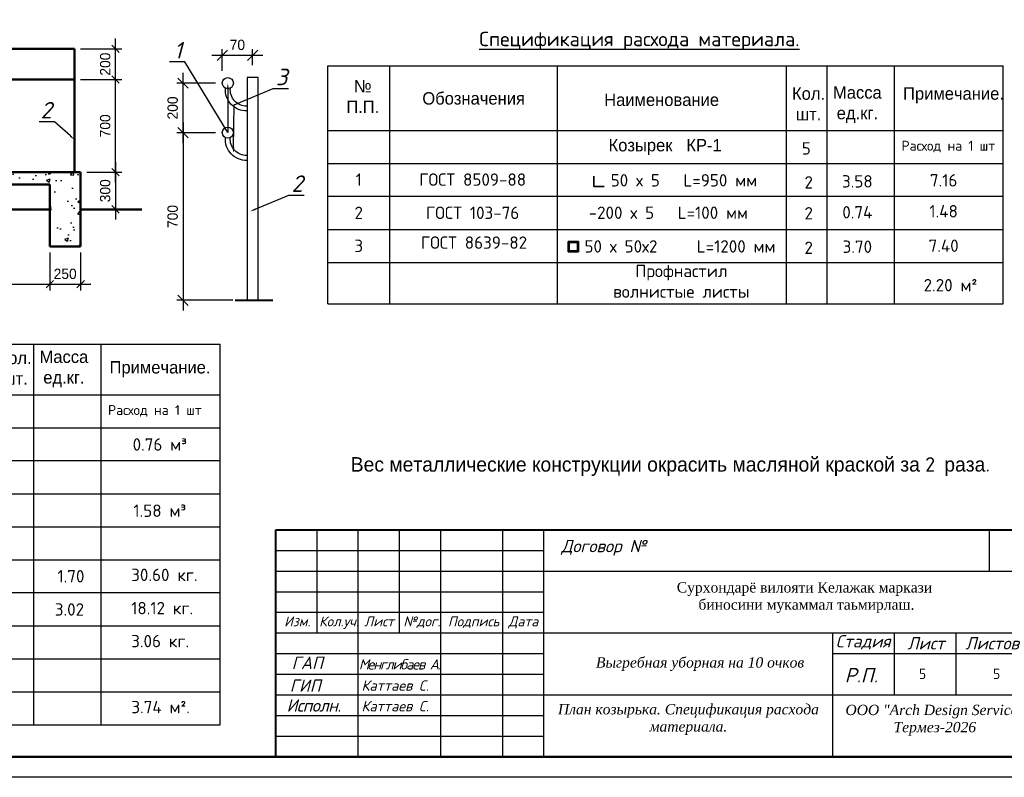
# Model space of a CAD drawing. Header units: millimetres. Extents: x 276090 to 4504742, y 101177 to 478412.
# Tile 3 of 43: x 303399 to 327275, y 101177 to 119546. Entities that reach past the tile are written whole.
import ezdxf
from ezdxf import colors
from ezdxf.entities.mleader import LeaderData, LeaderLine
from ezdxf.math import Vec2, Vec3

# ---------------------------------------------------------------- set-up
doc = ezdxf.new("R2010")
doc.units = ezdxf.units.MM
doc.header["$LTSCALE"] = 8
doc.layers.add('ФВС-3', color=7, linetype='Continuous', lineweight=25)
doc.styles.add('250', font='txt', dxfattribs={"height": 250})
doc.styles.add('OOO-Kazar', font='txt')
doc.styles.add('V@ler@Live', font='isocpeui.ttf', dxfattribs={"height": 250})
doc.dimstyles.new('ISO-25', dxfattribs={"dimtxt": 250, "dimasz": 250, "dimexe": 150, "dimexo": 300, "dimgap": 125, "dimtad": 1, "dimtxsty": 'Standard', "dimblk": 'OBLIQUE', "dimcen": 2.5, "dimdle": 250, "dimadec": 0, "dimazin": 0, "dimtfac": 1, "dimtmove": 0, "dimatfit": 3, "dimldrblk": 'OBLIQUE', "dimfxl": 1, "dimarcsym": 0})

# ---------------------------------------------------------------- blocks, each defined once
blk = doc.blocks.new('_Oblique')
at = {"color": 0, "linetype": 'ByBlock', "lineweight": -2}
blk.add_line((-0.5, -0.5), (0.5, 0.5), dxfattribs=at)
blk = doc.blocks.new('*D235')
at = {"color": 0, "lineweight": -2, "transparency": 16777216}
for p, q in [((307359, 116557), (307359, 118257)), ((308146, 118007), (307209, 118007)), ((308146, 116807), (307209, 116807))]:
    blk.add_line(p, q, dxfattribs=at)
at = {"layer": 'Defpoints', "color": 0, "lineweight": -2, "transparency": 16777216}
for p in [(307359, 118007), (308446, 118007), (308446, 116807)]:
    blk.add_point(p, dxfattribs=at)
at = {"color": 0, "lineweight": -2, "transparency": 16777216, "xscale": 250, "yscale": 250, "zscale": 250}
for p, rotation in [((307359, 118007), 90), ((307359, 116807), 270)]:
    blk.add_blockref('_Oblique', p, dxfattribs=dict(at, rotation=rotation))
at = {"color": 0, "transparency": 16777216, "insert": (307109, 117407), "char_height": 250, "attachment_point": 5, "rotation": 90}
blk.add_mtext('200', dxfattribs=at)
blk = doc.blocks.new('*D234')
at = {"color": 0, "lineweight": -2, "transparency": 16777216}
for p, q in [((308061, 118684), (309296, 118684)), ((308311, 118307), (308311, 118834)), ((309046, 118442), (309046, 118834))]:
    blk.add_line(p, q, dxfattribs=at)
at = {"layer": 'Defpoints', "color": 0, "lineweight": -2, "transparency": 16777216}
for p in [(309046, 118684), (308311, 118007), (309046, 118142)]:
    blk.add_point(p, dxfattribs=at)
at = {"color": 0, "lineweight": -2, "transparency": 16777216, "xscale": 250, "yscale": 250, "zscale": 250, "rotation": 180}
blk.add_blockref('_Oblique', (308311, 118684), dxfattribs=at)
at = {"color": 0, "lineweight": -2, "transparency": 16777216, "xscale": 250, "yscale": 250, "zscale": 250}
blk.add_blockref('_Oblique', (309046, 118684), dxfattribs=at)
at = {"color": 0, "transparency": 16777216, "insert": (308678, 118934), "char_height": 250, "attachment_point": 5}
blk.add_mtext('70', dxfattribs=at)
blk = doc.blocks.new('*D236')
at = {"color": 0, "lineweight": -2, "transparency": 16777216}
for p, q in [((307359, 117057), (307359, 112492)), ((308146, 116807), (307209, 116807)), ((308564, 112742), (307209, 112742))]:
    blk.add_line(p, q, dxfattribs=at)
at = {"layer": 'Defpoints', "color": 0, "lineweight": -2, "transparency": 16777216}
for p in [(308446, 116807), (307359, 112742), (308864, 112742)]:
    blk.add_point(p, dxfattribs=at)
at = {"color": 0, "lineweight": -2, "transparency": 16777216, "xscale": 250, "yscale": 250, "zscale": 250}
for p, rotation in [((307359, 116807), 90), ((307359, 112742), 270)]:
    blk.add_blockref('_Oblique', p, dxfattribs=dict(at, rotation=rotation))
at = {"color": 0, "transparency": 16777216, "insert": (307109, 114775), "char_height": 250, "attachment_point": 5, "rotation": 90}
blk.add_mtext('700', dxfattribs=at)
blk = doc.blocks.new('*D261')
at = {"color": 0, "linetype": 'ByBlock', "lineweight": -2, "ltscale": 8, "transparency": 16777216}
for p, q in [((305723, 116098), (305723, 114698)), ((305027, 115848), (305873, 115848)), ((305027, 114948), (305873, 114948))]:
    blk.add_line(p, q, dxfattribs=at)
at = {"layer": 'Defpoints', "color": 0, "linetype": 'ByBlock', "lineweight": -2, "ltscale": 8, "transparency": 16777216}
for p in [(304877, 115848), (304877, 114948), (305723, 114948)]:
    blk.add_point(p, dxfattribs=at)
at = {"color": 0, "linetype": 'ByBlock', "lineweight": -2, "ltscale": 8, "transparency": 16777216, "xscale": 180, "yscale": 180, "zscale": 180}
for p, rotation in [((305723, 115848), 90), ((305723, 114948), 270)]:
    blk.add_blockref('_Oblique', p, dxfattribs=dict(at, rotation=rotation))
at = {"color": 0, "linetype": 'ByBlock', "lineweight": -2, "ltscale": 8, "transparency": 16777216, "insert": (305473, 115398), "char_height": 250, "attachment_point": 5, "rotation": 90}
blk.add_mtext('300', dxfattribs=at)
blk = doc.blocks.new('*D262')
at = {"color": 0, "linetype": 'ByBlock', "lineweight": -2, "ltscale": 8, "transparency": 16777216}
for p, q in [((305723, 115598), (305723, 118348)), ((304877, 118098), (305873, 118098)), ((305027, 115848), (305873, 115848))]:
    blk.add_line(p, q, dxfattribs=at)
at = {"layer": 'Defpoints', "color": 0, "linetype": 'ByBlock', "lineweight": -2, "ltscale": 8, "transparency": 16777216}
for p in [(304727, 118098), (305723, 118098), (304877, 115848)]:
    blk.add_point(p, dxfattribs=at)
at = {"color": 0, "linetype": 'ByBlock', "lineweight": -2, "ltscale": 8, "transparency": 16777216, "xscale": 180, "yscale": 180, "zscale": 180}
for p, rotation in [((305723, 118098), 90), ((305723, 115848), 270)]:
    blk.add_blockref('_Oblique', p, dxfattribs=dict(at, rotation=rotation))
at = {"color": 0, "linetype": 'ByBlock', "lineweight": -2, "ltscale": 8, "transparency": 16777216, "insert": (305473, 116973), "char_height": 250, "attachment_point": 5, "rotation": 90}
blk.add_mtext('700', dxfattribs=at)
blk = doc.blocks.new('*D263')
at = {"color": 0, "linetype": 'ByBlock', "lineweight": -2, "ltscale": 8, "transparency": 16777216}
for p, q in [((305723, 117848), (305723, 119091)), ((304877, 118841), (305873, 118841)), ((304877, 118098), (305873, 118098))]:
    blk.add_line(p, q, dxfattribs=at)
at = {"layer": 'Defpoints', "color": 0, "linetype": 'ByBlock', "lineweight": -2, "ltscale": 8, "transparency": 16777216}
for p in [(304727, 118841), (305723, 118841), (304727, 118098)]:
    blk.add_point(p, dxfattribs=at)
at = {"color": 0, "linetype": 'ByBlock', "lineweight": -2, "ltscale": 8, "transparency": 16777216, "xscale": 180, "yscale": 180, "zscale": 180}
for p, rotation in [((305723, 118841), 90), ((305723, 118098), 270)]:
    blk.add_blockref('_Oblique', p, dxfattribs=dict(at, rotation=rotation))
at = {"color": 0, "linetype": 'ByBlock', "lineweight": -2, "ltscale": 8, "transparency": 16777216, "insert": (305473, 118469), "char_height": 250, "attachment_point": 5, "rotation": 90}
blk.add_mtext('200', dxfattribs=at)
blk = doc.blocks.new('*D266')
at = {"color": 0, "linetype": 'ByBlock', "lineweight": -2, "ltscale": 8, "transparency": 16777216}
for p, q in [((304127, 113898), (304127, 112982)), ((304877, 113898), (304877, 112982)), ((303877, 113132), (305127, 113132))]:
    blk.add_line(p, q, dxfattribs=at)
at = {"layer": 'Defpoints', "color": 0, "linetype": 'ByBlock', "lineweight": -2, "ltscale": 8, "transparency": 16777216}
for p in [(304127, 114048), (304877, 114048), (304877, 113132)]:
    blk.add_point(p, dxfattribs=at)
at = {"color": 0, "linetype": 'ByBlock', "lineweight": -2, "ltscale": 8, "transparency": 16777216, "xscale": 180, "yscale": 180, "zscale": 180, "rotation": 180}
blk.add_blockref('_Oblique', (304127, 113132), dxfattribs=at)
at = {"color": 0, "linetype": 'ByBlock', "lineweight": -2, "ltscale": 8, "transparency": 16777216, "xscale": 180, "yscale": 180, "zscale": 180}
blk.add_blockref('_Oblique', (304877, 113132), dxfattribs=at)
at = {"color": 0, "linetype": 'ByBlock', "lineweight": -2, "ltscale": 8, "transparency": 16777216, "insert": (304502, 113382), "char_height": 250, "attachment_point": 5}
blk.add_mtext('250', dxfattribs=at)
blk = doc.blocks.new('*D268')
at = {"color": 0, "linetype": 'ByBlock', "lineweight": -2, "ltscale": 8, "transparency": 16777216}
for p, q in [((301127, 113898), (301127, 112982)), ((304127, 113898), (304127, 112982)), ((300877, 113132), (304377, 113132))]:
    blk.add_line(p, q, dxfattribs=at)
at = {"layer": 'Defpoints', "color": 0, "linetype": 'ByBlock', "lineweight": -2, "ltscale": 8, "transparency": 16777216}
for p in [(301127, 114048), (304127, 114048), (304127, 113132)]:
    blk.add_point(p, dxfattribs=at)
at = {"color": 0, "linetype": 'ByBlock', "lineweight": -2, "ltscale": 8, "transparency": 16777216, "xscale": 180, "yscale": 180, "zscale": 180, "rotation": 180}
blk.add_blockref('_Oblique', (301127, 113132), dxfattribs=at)
at = {"color": 0, "linetype": 'ByBlock', "lineweight": -2, "ltscale": 8, "transparency": 16777216, "xscale": 180, "yscale": 180, "zscale": 180}
blk.add_blockref('_Oblique', (304127, 113132), dxfattribs=at)
at = {"color": 0, "linetype": 'ByBlock', "lineweight": -2, "ltscale": 8, "transparency": 16777216, "insert": (302627, 113382), "char_height": 250, "attachment_point": 5}
blk.add_mtext('990', dxfattribs=at)

msp = doc.modelspace()

# ---------------------------------------------------------------- hatches: boundary and pattern name
at = {"ltscale": 8}
h = msp.add_hatch(dxfattribs=at)
h.set_pattern_fill('AR-CONC,_O', color=256, scale=5)
h.set_pattern_definition([(50, (-187000.2, -114705.6), (910.9233, -79.6954), [95.25, -1047.75]), (355, (-187000.2, -114705.6), (-176.2141, 955.2832), [76.2, -838.2]), (100.451, (-186924.3, -114712.2), (734.7125, 875.5834), [80.95, -890.45]), (46.1842, (-187000.2, -114451.6), (1355.3952, -210.2116), [142.875, -1571.625]), (96.6356, (-186887.2, -114469.1), (1187.0212, 1237.1278), [121.425, -1335.675]), (351.184, (-187000.2, -114451.6), (1187.023, 1237.1256), [114.3, -1257.3]), (21, (-186873.2, -114515.1), (758.0744, -511.3276), [95.25, -1047.75]), (326, (-186873.2, -114515.1), (309.0101, 920.9398), [76.2, -838.2]), (71.4514, (-186810, -114557.7), (1067.0825, 409.6143), [80.95, -890.45]), (37.5, (-187000.18, -114705.6), (15.44302, 422.7752), [0, -828.04, 0, -850.9, 0, -841.375]), (7.5, (-187000.2, -114705.6), (334.0983, 500.90287), [0, -485.14, 0, -808.99, 0, -320.675]), (327.5, (-187283.4, -114705.6), (677.95298, -28.64372), [0, -317.5, 0, -990.6, 0, -1314.45]), (317.5, (-187410.4, -114705.6), (740.6459, 127.13246), [0, -412.75, 0, -657.86, 0, -933.45])])
h.paths.add_polyline_path([(304876.603, 115847.705), (300376.603, 115847.705), (291376.603, 114947.705), (291376.603, 114047.705), (292126.603, 114047.705), (292126.603, 114721.209), (300376.603, 115546.209), (300376.603, 114047.705), (301126.603, 114047.705), (301126.603, 115547.705), (304126.603, 115547.705), (304126.603, 114047.705), (304876.603, 114047.705)])

# ---------------------------------------------------------------- linework, layer by layer
at = {"color": 144, "linetype": 'ByBlock', "lineweight": 50, "ltscale": 8}
for p, q in [((300453.58, 118840.527), (304726.603, 118840.527)), ((304726.603, 115847.705), (304726.603, 118840.527)), ((300526.603, 118097.705), (304726.603, 118097.705))]:
    msp.add_line(p, q, dxfattribs=at)
for p, q in [((310871.345, 118427.805), (327249.335, 118427.805)), ((310871.345, 116858.144), (327249.335, 116858.144)), ((310871.345, 116058.184), (327249.335, 116058.184)), ((310871.345, 115264.148), (327249.335, 115264.148)), ((310871.345, 114458.264), (327249.335, 114458.264)), ((310871.345, 113658.304), (327253.709, 113658.304)), ((310871.345, 112653.127), (327249.335, 112653.127)), ((289756.279, 111675.169), (308256.279, 111675.169)), ((289756.279, 110449.21), (308256.279, 110449.21)), ((289756.279, 109649.25), (308256.279, 109649.25)), ((289756.279, 108855.215), (308256.279, 108855.215)), ((289756.279, 108049.33), (308256.279, 108049.33)), ((289756.279, 107249.37), (308260.653, 107249.37)), ((289756.279, 106449.41), (308260.653, 106449.41)), ((289756.279, 105655.374), (308256.279, 105655.374)), ((289756.279, 104849.49), (308256.279, 104849.49)), ((289756.279, 104049.53), (308260.653, 104049.53)), ((289756.279, 103249.57), (308260.653, 103249.57)), ((289756.279, 102449.61), (308260.653, 102449.61))]:
    msp.add_line(p, q)
at = {"linetype": 'ByBlock', "lineweight": 25, "ltscale": 0.05}
for p, q in [((310871.345, 112653.127), (310871.345, 118427.805)), ((312371.345, 112653.127), (312371.345, 118427.805)), ((316437.022, 112653.127), (316437.022, 118427.805)), ((321996.439, 112653.127), (321996.439, 118427.805)), ((322978.956, 112653.127), (322978.956, 118427.805)), ((324614.858, 112653.127), (324614.858, 118427.805)), ((327249.335, 112653.127), (327249.335, 118427.805)), ((303738.324, 102449.61), (303738.324, 111675.169)), ((305374.226, 102449.61), (305374.226, 111675.169)), ((308256.279, 102449.61), (308256.279, 111675.169))]:
    msp.add_line(p, q, dxfattribs=at)
at = {"lineweight": 50}
for p, q in [((300376.603, 115847.705), (304876.603, 115847.705)), ((304876.603, 114047.705), (304876.603, 115847.705)), ((301126.603, 115547.705), (304126.603, 115547.705)), ((304126.603, 114047.705), (304126.603, 115547.705))]:
    msp.add_line(p, q, dxfattribs=at)
at = {"lineweight": 35}
for p, q in [((317321.675, 115749.534), (317321.675, 115500.354)), ((317321.675, 115500.354), (317570.805, 115500.354)), ((316701.742, 114167.914), (316701.742, 113918.734)), ((316701.742, 114167.914), (316950.872, 114167.914)), ((316726.556, 114142.938), (316924.573, 114142.938)), ((316726.556, 114142.938), (316726.556, 113943.324)), ((316924.573, 114142.938), (316924.573, 113943.324)), ((316950.872, 114167.914), (316950.872, 113918.734)), ((316701.742, 113918.734), (316950.872, 113918.734)), ((316726.556, 113943.324), (316924.573, 113943.324))]:
    msp.add_line(p, q, dxfattribs=at)
at = {"lineweight": 50, "ltscale": 8}
for p, q in [((304126.603, 114947.705), (301126.603, 114947.705)), ((306357.946, 114947.705), (304876.603, 114947.705)), ((304876.603, 114047.705), (304126.603, 114047.705))]:
    msp.add_line(p, q, dxfattribs=at)
at = {"lineweight": 40}
msp.add_line((308620.653, 112742.367), (309537.481, 112742.367), dxfattribs=at)
at = {"color": 7, "linetype": 'Continuous'}
for p, q in [((309610.446, 107176.856), (328110.446, 107176.856)), ((309610.446, 101676.856), (309610.446, 107176.856)), ((310610.446, 104676.856), (310610.446, 107176.856)), ((311610.446, 101676.856), (311610.446, 107176.856)), ((312610.446, 104676.856), (312610.446, 107176.856)), ((313610.446, 101676.856), (313610.446, 107176.856)), ((315110.446, 101676.856), (315110.446, 107176.856)), ((316110.446, 101676.856), (316110.446, 107176.856)), ((316110.446, 106176.856), (328110.446, 106176.856)), ((309610.446, 105176.856), (316110.446, 105176.856)), ((309610.446, 104676.856), (316110.446, 104676.856)), ((316110.446, 104676.856), (328110.446, 104676.856)), ((323110.446, 104676.856), (323110.446, 101676.856)), ((324610.446, 103176.856), (324610.446, 104676.856)), ((326104.609, 103176.856), (326104.609, 104676.856)), ((323110.446, 104176.856), (328110.446, 104176.856)), ((316110.446, 103176.856), (328110.446, 103176.856))]:
    msp.add_line(p, q, dxfattribs=at)
at = {"color": 7, "ltscale": 2}
msp.add_line((326910.446, 107176.856), (326910.446, 106176.856), dxfattribs=at)
at = {"lineweight": -3}
msp.add_line((328610.446, 101176.856), (286610.446, 101176.856), dxfattribs=at)
msp.add_lwpolyline([(286610.446, 101176.856), (286610.446, 130876.856), (328610.446, 130876.856), (328610.446, 101176.856)], close=True, dxfattribs=at)
at = {"lineweight": 50}
msp.add_lwpolyline([(328110.446, 101676.856), (288610.446, 101676.856), (288610.446, 130376.856), (328110.446, 130376.856), (328110.446, 101676.856)], dxfattribs=at)
at = {"color": 144, "lineweight": 30}
msp.add_lwpolyline([(309180.975, 118142.367), (308910.975, 118142.367), (308910.975, 112742.367), (309180.975, 112742.367)], close=True, dxfattribs=at)
for points in [[(308912.39, 117332.383, -0.443541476), (308386.746, 117886.053, -0.437517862)], [(308909.56, 117452.35, -0.451241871), (308507.299, 117887.099, -0.437517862)], [(308912.39, 116132.383, -0.443541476), (308386.746, 116686.053, -0.437517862)], [(308909.56, 116252.35, -0.451241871), (308507.299, 116687.099, -0.437517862)]]:
    msp.add_lwpolyline(points, format="xyb", dxfattribs=at)
at = {"lineweight": 40}
msp.add_lwpolyline([(309610.446, 107176.856), (328110.446, 107176.856), (328110.446, 101676.856), (309610.446, 101676.856)], close=True, dxfattribs=at)
at = {"color": 7, "linetype": 'Continuous'}
for points in [[(309610.446, 106676.856), (316110.446, 106676.856)], [(309610.446, 106176.856), (316110.446, 106176.856)], [(309610.446, 105676.856), (316110.446, 105676.856)], [(309610.446, 104176.856), (316110.446, 104176.856)], [(309610.446, 103676.856), (316110.446, 103676.856)], [(309610.446, 103176.856), (316110.446, 103176.856)], [(309610.446, 102676.856), (316110.446, 102676.856)], [(309610.446, 102176.856), (316110.446, 102176.856)]]:
    msp.add_lwpolyline(points, dxfattribs=at)
at = {"color": 144, "lineweight": 30}
for centre in [(308445.975, 118007.367), (308445.975, 116807.367)]:
    msp.add_circle(centre, 135, dxfattribs=at)

# ---------------------------------------------------------------- texts
at = {"linetype": 'ByBlock', "lineweight": 25, "ltscale": 0.05, "style": 'V@ler@Live'}
for s, insert, char_height, width, attachment_point in [('{\\fISOCPEUR|b1|i0|c204|p34;\\LСпецификация расхода материала.   }', (314544.276, 119253.542), 350, 15159.83617, 1), ('{\\fISOCPEUR|b0|i0|c204|p34;5}', (322472.493, 116426.132), 300, 848.02545, 5), ('{\\fISOCPEUR|b0|i0|c204|p34;1}', (311620.39, 115668.373), 300, 6213.36251, 5), ('{\\fISOCPEUR|b0|i0|c204|p34;ГОСТ 8509-88}', (314383.007, 115669.649), 300, 6213.36251, 5), ('{\\fISOCPEUR|b0|i0|c204|p34; 50 х 5   L=950 мм}', (319409.35, 115651.739), 300, 6213.36251, 5), ('{\\fISOCPEUR|b0|i0|c204|p34;7.16}', (325803.433, 115650.976), 300, 627.5324, 5), ('{\\fISOCPEUR|b0|i0|c204|p34;2}', (322531.164, 115601.838), 300, 627.52983, 5), ('{\\fISOCPEUR|b0|i0|c204|p34;3.58}', (323710.482, 115626.407), 300, 1068.51851, 5), ('{\\fISOCPEUR|b0|i0|c204|p34;2}', (311620.39, 114862.488), 300, 6213.36251, 5), ('{\\fISOCPEUR|b0|i0|c204|p34;ГОСТ 103-76}', (314383.007, 114863.6), 300, 6213.36251, 5), ('{\\fISOCPEUR|b0|i0|c204|p34;-200 х 5   L=100 мм}', (319126.348, 114866.113), 300, 6213.36251, 5), ('{\\fISOCPEUR|b0|i0|c204|p34;2}', (322531.164, 114852.077), 300, 627.52983, 5), ('{\\fISOCPEUR|b0|i0|c204|p34;0.74}', (323710.482, 114876.646), 300, 1068.51851, 5), ('{\\fISOCPEUR|b0|i0|c204|p34;1.48}', (325803.433, 114901.215), 300, 627.5324, 5), ('{\\fISOCPEUR|b0|i0|c204|p34;3}', (311620.39, 114062.528), 300, 6213.36251, 5), ('{\\fISOCPEUR|b0|i0|c204|p34;ГОСТ 8639-82}', (314415.734, 114141.636), 300, 6213.36251, 5), ('{\\fISOCPEUR|b0|i0|c204|p34; 50 х 50х2     L=1200 мм}', (319314.172, 114048.955), 300, 6213.36251, 5), ('{\\fISOCPEUR|b0|i0|c204|p34;2}', (322531.164, 114017.009), 300, 627.52983, 5), ('{\\fISOCPEUR|b0|i0|c204|p34;3.70}', (323710.482, 114041.578), 300, 1068.51851, 5), ('{\\fISOCPEUR|b0|i0|c204|p34;7.40}', (325803.433, 114066.148), 300, 627.5324, 5), ('{\\fISOCPEUR|b0|i0|c204|p34;Профнастил\\Pволнистые листы}', (319443.469, 113204.215), 300, 6213.36251, 5), ('{\\fISOCPEUR|b0|i0|c204|p34;2.20 м²}', (325968.622, 113109.476), 300, 1551.37066, 5)]:
    msp.add_mtext(s, dxfattribs=dict(at, insert=insert, char_height=char_height, width=width, attachment_point=attachment_point))
at = {"linetype": 'ByBlock', "lineweight": 25, "ltscale": 0.05}
for s, insert, char_height, width, attachment_point in [('№\\PП.П.', (311718.326, 118081.923), 300, 891.8589, 2), ('Обозначения', (314406.622, 117636.273), 300, 3965.95286, 5), ('Наименование', (318964.465, 117602.103), 300, 4752.00464, 5), ('Примечание.', (326042.523, 117710.739), 300, 1889.42685, 5), ('Козырек   КР-1', (319050.057, 116458.496), 300, 4752.00464, 5), ('Примечание.', (306801.892, 111072.671), 300, 1889.42685, 5), ('Вес металлические конструкции окрасить масляной краской за {\\fISOCPEUR|b0|i0|c238|p34;2\\fISOCPEUR|b0|i1|c238|p34; }раза{\\fISOCPEUR|b0|i1|c238|p34;.}', (311426.642, 108939.51), 350, 17183.8041, 1)]:
    msp.add_mtext(s, dxfattribs=dict(at, insert=insert, char_height=char_height, width=width, attachment_point=attachment_point))
at = {"linetype": 'ByBlock', "lineweight": 25, "ltscale": 0.05, "char_height": 300, "attachment_point": 5}
for s, insert in [('Кол.\\Pшт.', (322528.04, 117504.879)), ('Масса\\Pед.кг.', (323711.578, 117488.618)), ('Кол.\\Pшт.', (303287.409, 111095.945)), ('Масса\\Pед.кг.', (304470.946, 111079.684))]:
    msp.add_mtext(s, dxfattribs=dict(at, insert=insert))
at = {"lineweight": -3, "style": 'V@ler@Live'}
for s, insert, char_height, width, attachment_point in [('{\\fISOCPEUR|b0|i0|c204|p34;Расход на 1 шт}', (324780.957, 116609.845), 240, 2588.41383, 1), ('{\\fISOCPEUR|b0|i0|c204|p34;Расход на 1 шт}', (305540.326, 110200.911), 240, 2588.41383, 1), ('{\\fTimes New Roman|b0|i1|c204|p18;План козырька\\fTimes New Roman|b0|i1|c0|p18;. \\fTimes New Roman|b0|i1|c204|p18;Спецификация расхода материала\\fTimes New Roman|b0|i1|c0|p18;.   }', (319614.944, 102952.494), 250, 7258.19806, 2)]:
    msp.add_mtext(s, dxfattribs=dict(at, insert=insert, char_height=char_height, width=width, attachment_point=attachment_point))
for s, insert, char_height, width, attachment_point, style in [('\\pt3900;{\\fISOCPEUR|b0|i0|c204|p34;0.76 м³}', (306797.916, 109396.502), 300, 1662.67186, 2, 'V@ler@Live'), ('\\pt3900;{\\fISOCPEUR|b0|i0|c204|p34;1.58 м³}', (306797.916, 107790.657), 300, 1662.67186, 2, 'V@ler@Live'), ('\\pt3900;{\\fISOCPEUR|b0|i0|c204|p34;30.60 кг.}', (306102.906, 106235.454), 300, 2611.69472, 1, 'V@ler@Live'), ('\\pi65.95535,t3965.95535;{\\fISOCPEUR|b0|i0|c204|p34;1.70}', (304248.353, 106202.181), 300, 744.63798, 1, 'V@ler@Live'), ('{\\fTimes New Roman|b0|i0|c204|p18;Сурхондарё вилояти Келажак маркази\\fTimes New Roman|b0|i0|c0|p18;\\P\\fTimes New Roman|b0|i0|c204|p18; биносини мукаммал таьмирлаш.}', (322428.638, 105532.514), 250, 24495.39744, 5, '250'), ('\\pi1.75081,t3901.75081;{\\fISOCPEUR|b0|i0|c204|p34;3.02}', (304248.353, 105396.296), 300, 744.63798, 1, 'V@ler@Live'), ('\\pt3900;{\\fISOCPEUR|b0|i0|c204|p34;18.12 кг.}', (306102.906, 105429.57), 300, 2611.69472, 1, 'V@ler@Live'), ('\\pt3900;{\\fISOCPEUR|b0|i0|c204|p34;3.06 кг.}', (306102.906, 104629.61), 300, 2611.69472, 1, 'V@ler@Live'), ('\\pt2750;{\\fGOST Common|b0|i0|c204|p34;5}', (325291.785, 103810.376), 250, 1160.68016, 2, '250'), ('\\pt2750;{\\fGOST Common|b0|i0|c204|p34;5}', (327088.298, 103810.376), 250, 1160.68016, 2, '250'), ('\\pt3900;{\\fISOCPEUR|b0|i0|c204|p34;3.74 м².}', (306107.28, 103029.69), 300, 2611.69472, 1, 'V@ler@Live')]:
    msp.add_mtext(s, dxfattribs=dict(insert=insert, char_height=char_height, width=width, attachment_point=attachment_point, style=style))
at = {"color": 0, "attachment_point": 1}
for s, insert, char_height in [('{\\fISOCPEUR|b0|i1|c204|p34;ГАП}', (309994.555, 104103.227), 300), ('{\\fISOCPEUR|b0|i1|c204|p34;\\T0.85;Менглибаев А.}', (311623.893, 104040.659), 250), ('{\\fISOCPEUR|b0|i1|c204|p34;ГИП}', (309947.667, 103550.461), 300)]:
    msp.add_mtext(s, dxfattribs=dict(at, insert=insert, char_height=char_height))
at = {"insert": (316293.737, 104087.868), "char_height": 250, "width": 7089.54007, "attachment_point": 1}
msp.add_mtext('\\pi1079.82771;{\\fTimes New Roman|b0|i1|c204|p18;Выгребная уборная\\fTimes New Roman|b0|i1|c0|p18; \\fTimes New Roman|b0|i1|c204|p18;на \\fTimes New Roman|b0|i1|c0|p18;10 \\fTimes New Roman|b0|i1|c204|p18;очков}', dxfattribs=at)
at = {"color": 0, "ltscale": 0.1, "char_height": 250, "attachment_point": 1}
for insert in [(311686.949, 103526.73), (311686.949, 103026.73)]:
    msp.add_mtext_dynamic_manual_height_columns('{\\fISOCPEUR|b0|i1|c204|p34;Каттаев С.}', width=2000, gutter_width=1250, heights=[0], dxfattribs=dict(at, insert=insert))
at = {"layer": 'ФВС-3', "color": 0, "linetype": 'Continuous', "lineweight": 5, "style": 'OOO-Kazar'}
for s, insert, char_height, attachment_point in [('{\\fISOCPEUR|b0|i1|c204|p34;Договор №}', (317560.922, 106551.94), 300, 8), ('{\\fISOCPEUR|b0|i1|c204|p34;Изм.}', (310129.802, 105077.285), 240, 2), ('{\\fISOCPEUR|b0|i1|c204|p34;Кол.уч.}', (311141.837, 105077.285), 240, 2), ('{\\fISOCPEUR|b0|i1|c204|p34;Лист}', (312113.936, 105077.285), 240, 2), ('{\\fISOCPEUR|b0|i1|c204|p34;№дог.}', (313149.828, 105077.285), 240, 2), ('{\\fISOCPEUR|b0|i1|c204|p34;Подпись}', (314406.913, 105077.285), 240, 2), ('{\\fISOCPEUR|b0|i1|c204|p34;Дата}', (315611.554, 105077.285), 240, 2), ('{\\fISOCPEUR|b0|i1|c204|p34;Стадия}', (323851.583, 104276.856), 300, 8), ('{\\fISOCPEUR|b0|i1|c204|p34;Лист }', (325375.803, 104276.856), 300, 8), ('{\\fISOCPEUR|b0|i1|c204|p34;Листов }', (326979.81, 104276.856), 300, 8), ('{\\fISOCPEUR|b0|i1|c204|p34;Р.П.}', (323806.315, 103476.856), 350, 8), ('{\\fISOCPEUR|b0|i1|c204|p34;\\T0.95;Исполн.}', (310527.836, 103067.963), 300, 2), ('{\\fTimes New Roman|b0|i1|c204|p18;ООО\\fTimes New Roman|b0|i1|c0|p18; "Arch Design Service"\\P\\fTimes New Roman|b0|i1|c204|p18;Термез\\fTimes New Roman|b0|i1|c0|p18;-202\\fTimes New Roman|b0|i1|c204|p18;6\\fTimes New Roman|b0|i1|c0|p18;\\P  }', (325589.339, 101771.016), 250, 8)]:
    msp.add_mtext(s, dxfattribs=dict(at, insert=insert, char_height=char_height, attachment_point=attachment_point))

# ---------------------------------------------------------------- dimensions: what is measured, and where the dimension line sits
at = {"linetype": 'ByBlock', "lineweight": -2, "ltscale": 8}
for base, p1, p2, text, override, picture, middle in [((305723.029, 118840.527), (304726.603, 118097.705), (304726.603, 118840.527), '200', {"dimasz": 180, "dimexo": 150, "dimdec": 0, "dimtdec": 0, "dimtmove": 1, "dimfxl": 1.25}, '*D263', (305723.029, 118469.116)), ((305723.029, 114947.705), (304876.603, 115847.705), (304876.603, 114947.705), '300', {"dimasz": 180, "dimexo": 150, "dimdec": 0, "dimtdec": 0, "dimfxl": 1.25}, '*D261', (305723.029, 115397.705))]:
    dim = msp.add_linear_dim(base=base, p1=p1, p2=p2, angle=90, text=text, dimstyle='ISO-25', override=override, dxfattribs=at)
    dim.commit()
    dim.dimension.update_dxf_attribs({"geometry": picture, "text_midpoint": middle, "dimtype": 160})
at = {"color": 5}
for base, p1, p2, angle, text, picture, middle in [((309045.975, 118683.501), (308310.975, 118007.367), (309045.975, 118142.367), 180, '70', '*D234', (308678.475, 118683.501)), ((307358.655, 118007.367), (308445.975, 116807.367), (308445.975, 118007.367), 90, '200', '*D235', (307358.655, 117407.367))]:
    dim = msp.add_linear_dim(base=base, p1=p1, p2=p2, angle=angle, text=text, dimstyle='ISO-25', dxfattribs=at)
    dim.commit()
    dim.dimension.update_dxf_attribs({"geometry": picture, "text_midpoint": middle, "dimtype": 160})
at = {"linetype": 'ByBlock', "lineweight": -2, "ltscale": 8}
dim = msp.add_linear_dim(base=(305723.029, 118097.705), p1=(304876.603, 115847.705), p2=(304726.603, 118097.705), angle=90, text='700', dimstyle='ISO-25', override={"dimasz": 180, "dimexo": 150, "dimdec": 0, "dimtdec": 0, "dimtmove": 1, "dimfxl": 1.25}, dxfattribs=at)
dim.commit()
dim.dimension.update_dxf_attribs({"geometry": '*D262', "text_midpoint": (305473.029, 116972.705)})
at = {"color": 5}
dim = msp.add_linear_dim(base=(307358.655, 112742.367), p1=(308445.975, 116807.367), p2=(308863.818, 112742.367), angle=90, text='700', dimstyle='ISO-25', dxfattribs=at)
dim.commit()
dim.dimension.update_dxf_attribs({"geometry": '*D236', "text_midpoint": (307108.655, 114774.867)})
at = {"linetype": 'ByBlock', "lineweight": -2, "ltscale": 8}
for base, p1, p2, text, picture, middle in [((304126.603, 113131.554), (301126.603, 114047.705), (304126.603, 114047.705), '990', '*D268', (302626.603, 113381.554)), ((304876.603, 113131.554), (304126.603, 114047.705), (304876.603, 114047.705), '250', '*D266', (304501.603, 113381.554))]:
    dim = msp.add_linear_dim(base=base, p1=p1, p2=p2, text=text, dimstyle='ISO-25', override={"dimasz": 180, "dimexo": 150, "dimdec": 0, "dimtdec": 0, "dimtmove": 1, "dimfxl": 1.25}, dxfattribs=at)
    dim.commit()
    dim.dimension.update_dxf_attribs({"geometry": picture, "text_midpoint": middle})

# ---------------------------------------------------------------- leaders
ml = msp.add_multileader_mtext('Standard')
ml.set_content('1', color=256, style='V@ler@Live')
ml.set_leader_properties(color=256, linetype='ByLayer', lineweight=-1)
ml.build(insert=Vec2(0, 0))
ml.multileader.update_dxf_attribs({"text_left_attachment_type": 6, "text_right_attachment_type": 6, "dogleg_length": 0.36, "arrow_head_size": 133.333})
ctx = ml.context
ctx.base_point, ctx.char_height, ctx.arrow_head_size, ctx.landing_gap_size, ctx.plane_origin = Vec3(307094.794, 118525.606), 400, 133.333, 66.667, Vec3(307050.218, 118114.852)
ctx.left_attachment, ctx.right_attachment, ctx.text_align_type = 6, 6, 2
notes = []
notes.append((ctx, [(1, (1, 1, 0), (307404.548, 118525.606), (-1, 0), 0.36, [(0, [(308445.975, 118007.367), (308445.975, 116807.367)], 0, [])])]))
ctx.mtext.insert, ctx.mtext.alignment, ctx.mtext.flow_direction = Vec3(307337.522, 119005.606), 3, 5
ml = msp.add_multileader_mtext('Standard')
ml.set_content('3', color=256, style='V@ler@Live')
ml.set_leader_properties(color=256, linetype='ByLayer', lineweight=-1)
ml.build(insert=Vec2(0, 0))
ml.multileader.update_dxf_attribs({"text_left_attachment_type": 6, "text_right_attachment_type": 6, "dogleg_length": 0.36, "arrow_head_size": 133.333})
ctx = ml.context
ctx.base_point, ctx.char_height, ctx.arrow_head_size, ctx.landing_gap_size, ctx.plane_origin = Vec3(309542.14, 117876.9), 400, 133.333, 66.667, Vec3(310996.324, 117916.926)
ctx.left_attachment, ctx.right_attachment = 6, 6
notes.append((ctx, [(0, (1, 1, 0), (309541.66, 117876.9), (1, 0), 0.48, [(1, [(308579.19, 116315.789), (308603.546, 117482.094)], 0, [])])]))
ctx.mtext.insert, ctx.mtext.flow_direction = Vec3(309608.806, 118356.9), 5
ml = msp.add_multileader_mtext('Standard')
ml.set_content('2', color=256, style='V@ler@Live')
ml.set_leader_properties(color=256, linetype='ByLayer', lineweight=-1)
ml.build(insert=Vec2(0, 0))
ml.multileader.update_dxf_attribs({"text_left_attachment_type": 6, "text_right_attachment_type": 6, "dogleg_length": 0.36, "arrow_head_size": 133.333})
ctx = ml.context
ctx.base_point, ctx.char_height, ctx.arrow_head_size, ctx.landing_gap_size, ctx.plane_origin = Vec3(303795.3, 117072.633), 400, 133.333, 66.667, Vec3(305609.159, 117102.635)
ctx.left_attachment, ctx.right_attachment, ctx.text_align_type = 6, 6, 2
notes.append((ctx, [(1, (1, 1, 0), (304245.174, 117072.633), (-1, 0), 0.48, [(1, [(304726.603, 116637.044)], 0, [])])]))
ctx.mtext.insert, ctx.mtext.alignment, ctx.mtext.flow_direction = Vec3(304178.027, 117552.633), 3, 5
ml = msp.add_multileader_mtext('Standard')
ml.set_content('2', color=256, style='V@ler@Live')
ml.set_leader_properties(color=256, linetype='ByLayer', lineweight=-1)
ml.build(insert=Vec2(0, 0))
ml.multileader.update_dxf_attribs({"text_left_attachment_type": 6, "text_right_attachment_type": 6, "dogleg_length": 0.36, "arrow_head_size": 133.333})
ctx = ml.context
ctx.base_point, ctx.char_height, ctx.arrow_head_size, ctx.landing_gap_size, ctx.plane_origin = Vec3(309925.283, 115291.892), 400, 133.333, 66.667, Vec3(311379.467, 115331.919)
ctx.left_attachment, ctx.right_attachment = 6, 6
notes.append((ctx, [(0, (1, 1, 0), (309924.803, 115291.892), (1, 0), 0.48, [(1, [(308986.69, 114897.086)], 0, [])])]))
ctx.mtext.insert, ctx.mtext.flow_direction = Vec3(309991.95, 115771.892), 5
for ctx, leaders in notes:
    for number, flags, end, landing, length, lines in leaders:
        leader = LeaderData()
        leader.index, (leader.has_last_leader_line, leader.has_dogleg_vector, leader.attachment_direction) = number, flags
        leader.last_leader_point, leader.dogleg_vector, leader.dogleg_length = Vec3(end), Vec3(landing), length
        for number, points, colour, breaks in lines:
            line = LeaderLine()
            line.index, line.vertices, line.color, line.breaks = number, Vec3.list(points), colors.encode_raw_color(colour), breaks
            leader.lines.append(line)
        ctx.leaders.append(leader)

doc.saveas('drawing.dxf')
